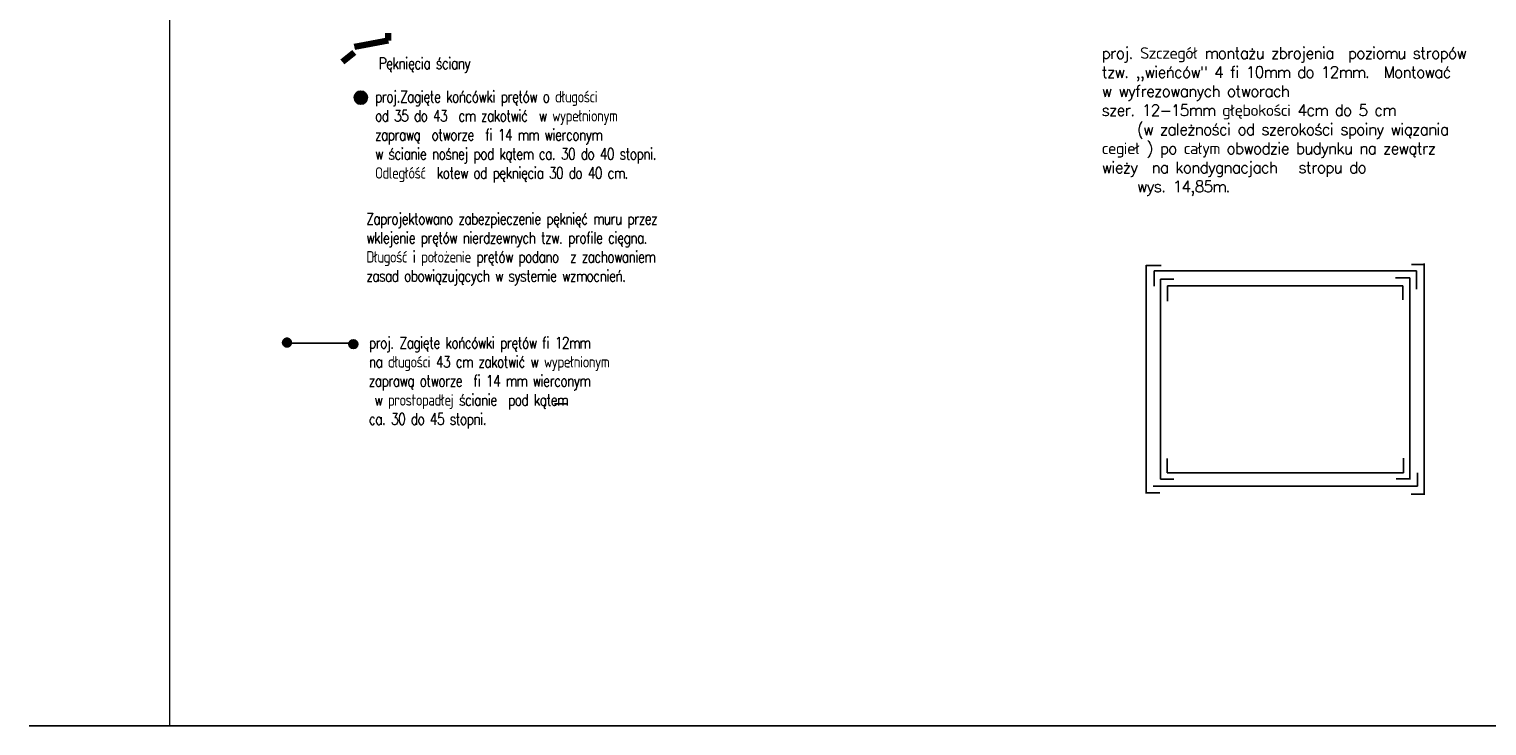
# Model space of a CAD drawing. Header units: millimetres. Extents: x 5545 to 136433, y -146986 to -36607.
# Tile 4 of 159: x 44976 to 46760, y -65006 to -64153. Entities that reach past the tile are written whole.
import ezdxf

# ---------------------------------------------------------------- set-up
doc = ezdxf.new("R2010")
doc.units = ezdxf.units.MM
doc.header["$LTSCALE"] = 8
doc.linetypes.add('DASHDOTX2', pattern=[50.8, 25.4, -12.7, 0, -12.7])
doc.layers.add('Arc_opisy', color=18, linetype='Continuous')
doc.layers.add('WYMIARY', color=9, linetype='Continuous')
doc.layers.add('widok', color=2, linetype='Continuous', lineweight=20)
doc.styles.add('style1', font='simplex.shx')

msp = doc.modelspace()

# ---------------------------------------------------------------- hatches: boundary and pattern name
at = {"ltscale": 2}
h = msp.add_hatch(dxfattribs=at)
h.set_pattern_fill('ANSI31', color=2, scale=1.02375, style=0)
h.set_pattern_definition([(45, (149329.50468, -81444.70255), (-0.0904875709, 0.0904875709), [])])
h.paths.add_polyline_path([(45373.824, -64236.407, 0.59962802), (45386.309, -64243.075), (45382.729, -64237.093), (45382.516, -64237.093), (45389.305, -64233.452, 0.82714503)])
h.paths.add_polyline_path([(45389.869, -64236.407, 0.09460386), (45389.305, -64233.452), (45382.677, -64237.007), (45386.309, -64243.075, 0.25029068)])
h = msp.add_hatch(dxfattribs=at)
h.set_pattern_fill('ANSI31', color=5, scale=0.6825, style=0)
h.set_pattern_definition([(45, (114680.74057, -75708.9799), (-0.06032504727, 0.06032504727), [])])
h.paths.add_polyline_path([(45376.953, -64236.783, 0.59962802), (45385.277, -64241.228), (45382.89, -64237.24), (45382.748, -64237.24), (45387.274, -64234.813, 0.82714503)])
h.paths.add_polyline_path([(45387.65, -64236.783, 0.09460386), (45387.274, -64234.813), (45382.856, -64237.183), (45385.277, -64241.228, 0.25029068)])
at = {"linetype": 'DASHDOTX2', "lineweight": 25, "ltscale": 2}
h = msp.add_hatch(dxfattribs=at)
h.set_pattern_fill('ANSI31', color=5, scale=0.6825, style=0)
h.set_pattern_definition([(45, (114589.89952, -76008.47345), (-0.06032504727, 0.06032504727), [])])
h.paths.add_polyline_path([(45286.112, -64536.277, 0.59962802), (45294.436, -64540.722), (45292.049, -64536.734), (45291.907, -64536.734), (45296.433, -64534.306, 0.82714503)])
h.paths.add_polyline_path([(45296.809, -64536.277, 0.09460386), (45296.433, -64534.306), (45292.015, -64536.676), (45294.436, -64540.722, 0.25029068)])
at = {"ltscale": 2}
h = msp.add_hatch(dxfattribs=at)
h.set_pattern_fill('ANSI31', color=5, scale=0.6825, style=0)
h.set_pattern_definition([(45, (114671.17195, -76010.46176), (-0.06032504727, 0.06032504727), [])])
h.paths.add_polyline_path([(45367.385, -64538.265, 0.59962802), (45375.708, -64542.71), (45373.321, -64538.722), (45373.18, -64538.722), (45377.706, -64536.295, 0.82714503)])
h.paths.add_polyline_path([(45378.082, -64538.265, 0.09460386), (45377.706, -64536.295), (45373.287, -64538.665), (45375.708, -64542.71, 0.25029068)])

# ---------------------------------------------------------------- linework, layer by layer
at = {"color": 5, "ltscale": 2}
for p, q in [((45377.629, -64228.578), (45386.311, -64243.141)), ((45389.999, -64233.08), (45375.412, -64240.904)), ((45293.051, -64536.833), (45367.008, -64536.833))]:
    msp.add_line(p, q, dxfattribs=at)
for centre, radius in [((45381.847, -64236.407), 8.023), ((45382.302, -64236.783), 5.349), ((45372.733, -64538.265), 5.349)]:
    msp.add_circle(centre, radius, dxfattribs=at)
at = {"color": 5, "linetype": 'DASHDOTX2', "lineweight": 25, "ltscale": 2}
msp.add_circle((45291.461, -64536.277), 5.349, dxfattribs=at)
at = {"layer": 'Arc_opisy', "color": 1, "lineweight": 20, "ltscale": 0.5}
msp.add_line((45147.933, -65005.555), (45147.933, -63193.271), dxfattribs=at)
at = {"layer": 'Arc_opisy', "color": 1, "lineweight": 25, "ltscale": 0.1}
msp.add_line((48234.715, -65005.555), (44975.804, -65005.555), dxfattribs=at)
at = {"layer": 'WYMIARY', "color": 1, "lineweight": 90, "ltscale": 2}
for p, q in [((45415.494, -64166.449), (45415.494, -64157.57)), ((45374.149, -64174.217), (45415.494, -64166.449)), ((45359.605, -64192.571), (45373.68, -64181.03))]:
    msp.add_line(p, q, dxfattribs=at)
at = {"layer": 'WYMIARY', "color": 18, "lineweight": 25, "ltscale": 2}
for p, q in [((46343.273, -64441.311), (46343.273, -64720.976)), ((46361.655, -64442.084), (46343.569, -64442.084)), ((46668.117, -64440.859), (46684.043, -64440.859)), ((46683.909, -64439.655), (46683.909, -64722.545)), ((46353.164, -64467.145), (46353.164, -64448.551)), ((46353.164, -64448.551), (46674.416, -64448.551)), ((46377.243, -64458.501), (46361.129, -64458.501)), ((46361.129, -64458.501), (46361.129, -64703.314)), ((46666.019, -64457.208), (46648.73, -64457.208)), ((46666.019, -64703.795), (46666.019, -64457.208)), ((46674.416, -64448.551), (46674.416, -64470.749)), ((46657.46, -64466.783), (46369.647, -64466.783)), ((46369.647, -64466.783), (46369.647, -64485.614)), ((46657.46, -64484.091), (46657.46, -64466.783)), ((46369.169, -64678.219), (46369.169, -64695.636)), ((46658.512, -64695.636), (46658.512, -64677.918)), ((46352.12, -64712.226), (46675.461, -64712.226)), ((46361.129, -64703.314), (46377.451, -64703.314)), ((46369.169, -64695.636), (46658.512, -64695.636)), ((46649.64, -64703.13), (46665.852, -64703.13)), ((46675.461, -64712.226), (46675.461, -64695.945)), ((46343.107, -64720.311), (46360.054, -64720.311)), ((46683.743, -64721.88), (46667.839, -64721.88))]:
    msp.add_line(p, q, dxfattribs=at)
at = {"layer": 'WYMIARY', "color": 250, "lineweight": 25, "ltscale": 2}
msp.add_line((45618.853, -64611.256), (45635.176, -64611.256), dxfattribs=at)

# ---------------------------------------------------------------- texts
at = {"layer": 'widok', "color": 250, "lineweight": 25, "attachment_point": 1, "style": 'style1'}
for s, insert, char_height, width in [('{\\T0.9;\\W0.8;\\H1.413196x;proj.Zagięte końcówki prętów o długości \\Pod 35 do 43  cm zakotwić  w wypełnionym\\Pzaprawą  otworze  fi 14 mm wierconym \\Pw ścianie nośnej pod kątem ca. 30 do 40 stopni.\\POdległóść  kotew od pęknięcia 30 do 40 cm.\\P}\\P ', (45399.207, -64228.206), 9.90662, 578.82051), ('{\\T0.9;\\W0.8;\\H1.413196x;Zaprojektowano zabezpieczenie pęknięć muru przez wklejenie prętów nierdzewnych tzw. profile cięgna.   Długość i położenie prętów podano  z zachowaniem zasad obowiązujących w systemie wzmocnień. \\W1;\\H0.707616x;  \\P}\\P ', (45388.493, -64377.632), 9.906624, 431.0463)]:
    msp.add_mtext(s, dxfattribs=dict(at, insert=insert, char_height=char_height, width=width))
at = {"layer": 'WYMIARY', "color": 7, "lineweight": 25, "insert": (46288.815, -64174.775), "char_height": 14, "width": 483.45652, "attachment_point": 1, "style": 'style1'}
msp.add_mtext('{\\T0.9;proj. Szczegół montażu zbrojenia  poziomu stropów tzw. ,,wieńców" 4 fi 10mm do 12mm.  Montować w wyfrezowanych otworach\\Pszer. 12-15mm głębokości 4cm do 5 cm                (w zależności od szerokości spoiny wiązania cegieł ) po całym obwodzie budynku na zewątrz wieży  na kondygnacjach   stropu do                    wys. 14,85m.  \\P}', dxfattribs=at)
at = {"layer": 'WYMIARY', "color": 250, "lineweight": 25, "attachment_point": 1, "style": 'style1'}
for s, insert, char_height, width in [('{\\T0.9;\\W0.8;\\H1.087074x;Pęknięcia ściany } \\P\\P ', (45403.672, -64187.403), 12.87861, 752.46667), ('{\\T0.9;\\W0.8;\\H2x;proj. Zagięte końcówki prętów fi 12mm \\Pna długości 43 cm zakotwić w wypełnionym \\Pzaprawą otworze  fi 14 mm wierconym\\P w prostopadłej ścianie  pod kątem \\Pca. 30 do 45 stopni. \\W1;\\H0.5x;  \\P}\\P ', (45391.606, -64529.479), 7, 578.82051)]:
    msp.add_mtext(s, dxfattribs=dict(at, insert=insert, char_height=char_height, width=width))

doc.saveas('drawing.dxf')
